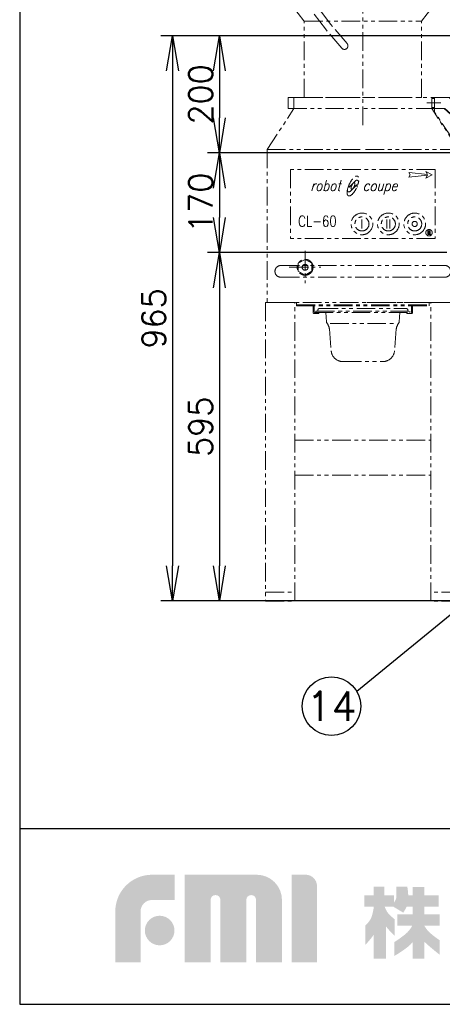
# Model space of a CAD drawing. Extents: x 460 to 8195, y 0 to 5507.
# Tile 1 of 30: x 460 to 1181, y 0 to 1681. Entities that reach past the tile are written whole.
import ezdxf
from ezdxf.enums import TextEntityAlignment as Align

# ---------------------------------------------------------------- set-up
doc = ezdxf.new("R2010")
doc.units = 0
doc.header["$LTSCALE"] = 2
doc.header["$PDMODE"] = 3
doc.linetypes.add('PHANTOM2', pattern=[31.749999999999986, 15.875, -3.174999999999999, 3.174999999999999, -3.174999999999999, 3.174999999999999, -3.174999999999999])
doc.layers.get('0').update_dxf_attribs({"linetype": 'CONTINUOUS'})
doc.layers.get('DEFPOINTS').update_dxf_attribs({"linetype": 'CONTINUOUS'})
for name, color, linetype in [('DANMEN', 7, 'CONTINUOUS'), ('SUNPOU', 7, 'CONTINUOUS'), ('WAKU', 7, 'CONTINUOUS')]:
    doc.layers.add(name, color=color, linetype=linetype)
doc.styles.add('BIKAN2', font='simplex', dxfattribs={"width": 0.8, "bigfont": 'extfont.shx'})
doc.styles.get("Standard").update_dxf_attribs({"font": 'romans.shx', "bigfont": 'extfont.shx'})
doc.dimstyles.get("Standard").update_dxf_attribs({"dimscale": 20, "dimtxt": 2, "dimasz": 3, "dimexe": 1, "dimexo": 1, "dimgap": 0.6, "dimtad": 3, "dimdec": 0, "dimzin": 0, "dimdsep": 46, "dimtxsty": 'STANDARD', "dimblk1": 'OPEN', "dimblk2": 'OPEN', "dimsah": 1, "dimcen": 1.5, "dimadec": 0, "dimazin": 0, "dimtfac": 1, "dimtdec": 0, "dimtmove": 0, "dimatfit": 0, "dimldrblk": 'DOTSMALL', "dimfxl": 1, "dimtvp": 1, "dimtolj": 1, "dimtzin": 0, "dimarcsym": 0})

# ---------------------------------------------------------------- blocks, each defined once
blk = doc.blocks.new('_OPEN')
at = {"color": 0, "linetype": 'ByBlock'}
for p, q in [((-1, 0.1666666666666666), (0, 0)), ((0, 0), (-1, -0.1666666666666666)), ((0, 0), (-1, 0))]:
    blk.add_line(p, q, dxfattribs=at)
blk = doc.blocks.new('*D25')
at = {"layer": 'DEFPOINTS', "color": 0}
for p in [(1393.349377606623, 1653.640270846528), (720.735590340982, 688.6402708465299), (1111.142141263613, 688.6402708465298)]:
    blk.add_point(p, dxfattribs=at)
at = {"layer": 'SUNPOU', "color": 0, "lineweight": -2}
for p, q in [((1373.349377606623, 1653.640270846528), (700.7355903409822, 1653.640270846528)), ((720.7355903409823, 1593.640270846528), (720.735590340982, 748.6402708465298)), ((1091.142141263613, 688.6402708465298), (700.7355903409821, 688.6402708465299))]:
    blk.add_line(p, q, dxfattribs=at)
at = {"layer": 'SUNPOU', "color": 0, "lineweight": -2, "xscale": 60, "yscale": 60, "zscale": 60}
for p, rotation in [((720.7355903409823, 1653.640270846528), 90), ((720.735590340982, 688.6402708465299), 270)]:
    blk.add_blockref('_OPEN', p, dxfattribs=dict(at, rotation=rotation))
at = {"layer": 'SUNPOU', "color": 0, "insert": (688.7355903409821, 1171.140270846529), "char_height": 40, "attachment_point": 5, "rotation": 90}
blk.add_mtext('\\A1;965', dxfattribs=at)
blk = doc.blocks.new('_DotSmall')
at = {"color": 0, "linetype": 'ByBlock', "const_width": 0.5}
blk.add_lwpolyline([(-0.0625, 0, 1), (0.0625, 0, 1)], format="xyb", close=True, dxfattribs=at)
blk = doc.blocks.new('*D31')
at = {"layer": 'DEFPOINTS', "color": 0}
for p in [(1393.349377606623, 1653.640270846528), (800.7355903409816, 1453.64027084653), (1390.047346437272, 1453.64027084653)]:
    blk.add_point(p, dxfattribs=at)
at = {"layer": 'SUNPOU', "color": 0, "lineweight": -2}
for p, q in [((1373.349377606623, 1653.640270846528), (780.7355903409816, 1653.640270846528)), ((800.7355903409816, 1593.640270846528), (800.7355903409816, 1513.640270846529)), ((1370.047346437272, 1453.64027084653), (780.7355903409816, 1453.64027084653))]:
    blk.add_line(p, q, dxfattribs=at)
at = {"layer": 'SUNPOU', "color": 0, "lineweight": -2, "xscale": 60, "yscale": 60, "zscale": 60}
for p, rotation in [((800.7355903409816, 1653.640270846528), 90), ((800.7355903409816, 1453.64027084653), 270)]:
    blk.add_blockref('_OPEN', p, dxfattribs=dict(at, rotation=rotation))
at = {"layer": 'SUNPOU', "color": 0, "insert": (768.7355903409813, 1553.640270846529), "char_height": 40, "attachment_point": 5, "rotation": 90}
blk.add_mtext('\\A1;200', dxfattribs=at)
blk = doc.blocks.new('*D32')
at = {"layer": 'DEFPOINTS', "color": 0}
for p in [(1390.047346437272, 1453.64027084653), (800.735590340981, 1283.640270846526), (1209.047346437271, 1283.640270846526)]:
    blk.add_point(p, dxfattribs=at)
at = {"layer": 'SUNPOU', "color": 0, "lineweight": -2}
for p, q in [((1370.047346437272, 1453.64027084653), (780.7355903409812, 1453.64027084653)), ((800.735590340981, 1393.64027084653), (800.735590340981, 1343.640270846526)), ((1189.047346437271, 1283.640270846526), (780.7355903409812, 1283.640270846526))]:
    blk.add_line(p, q, dxfattribs=at)
at = {"layer": 'SUNPOU', "color": 0, "lineweight": -2, "xscale": 60, "yscale": 60, "zscale": 60}
for p, rotation in [((800.735590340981, 1453.64027084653), 90), ((800.735590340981, 1283.640270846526), 270)]:
    blk.add_blockref('_OPEN', p, dxfattribs=dict(at, rotation=rotation))
at = {"layer": 'SUNPOU', "color": 0, "insert": (768.7355903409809, 1368.640270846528), "char_height": 40, "attachment_point": 5, "rotation": 90}
blk.add_mtext('\\A1;170', dxfattribs=at)
blk = doc.blocks.new('*D49')
at = {"layer": 'DEFPOINTS', "color": 0}
for p in [(1209.047346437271, 1283.640270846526), (800.735590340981, 688.6402708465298), (1111.142141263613, 688.6402708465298)]:
    blk.add_point(p, dxfattribs=at)
at = {"layer": 'SUNPOU', "color": 0, "lineweight": -2}
for p, q in [((1189.047346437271, 1283.640270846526), (780.7355903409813, 1283.640270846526)), ((800.7355903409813, 1223.640270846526), (800.735590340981, 748.6402708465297)), ((1091.142141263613, 688.6402708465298), (780.7355903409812, 688.6402708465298))]:
    blk.add_line(p, q, dxfattribs=at)
at = {"layer": 'SUNPOU', "color": 0, "lineweight": -2, "xscale": 60, "yscale": 60, "zscale": 60}
for p, rotation in [((800.7355903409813, 1283.640270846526), 90), ((800.735590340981, 688.6402708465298), 270)]:
    blk.add_blockref('_OPEN', p, dxfattribs=dict(at, rotation=rotation))
at = {"layer": 'SUNPOU', "color": 0, "insert": (768.7355903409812, 986.1402708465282), "char_height": 40, "attachment_point": 5, "rotation": 90}
blk.add_mtext('\\A1;595', dxfattribs=at)
blk = doc.blocks.new('A$C109D5C49')
at = {"layer": 'DANMEN', "color": 1, "linetype": 'PHANTOM2', "lineweight": 13}
for p, q in [((141, 1128.771151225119), (141, 1441.69211592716)), ((136.5, 1420.000000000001), (135, 1418.500000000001)), ((135, 1418.500000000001), (135, 1355.000000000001)), ((135, 1418.500000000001), (147, 1418.500000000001)), ((136.5, 1420.000000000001), (145.5, 1420.000000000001)), ((145.5, 1420.000000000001), (147, 1418.500000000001)), ((147, 1418.500000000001), (147, 1355.000000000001)), ((-84.00000000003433, 1355.000000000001), (365.9999999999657, 1355.000000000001)), ((-74.00000000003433, 1345.000000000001), (-74.00000000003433, 1259.000000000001)), ((-74.00000000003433, 1345.000000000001), (355.9999999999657, 1345.000000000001)), ((135, 1355.000000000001), (135, 1266)), ((147, 1355.000000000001), (147, 1266)), ((355.9999999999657, 1345.000000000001), (355.9999999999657, 1259.000000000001)), ((113.5, 1264.000000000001), (168.5, 1264.000000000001)), ((113.5, 1264.000000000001), (113.5, 1224)), ((118.5, 1266.000000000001), (163.5, 1266)), ((118.5, 1266), (118.5, 1264.000000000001)), ((163.5, 1266), (163.5, 1264)), ((168.5, 1264.000000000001), (168.5, 1224)), ((-63, 1249.000000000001), (344.9999999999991, 1249.000000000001)), ((-74, 1242.000000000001), (356, 1242.000000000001)), ((-62, 1135.137603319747), (-62, 1242.000000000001)), ((-56, 1241.999999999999), (-56, 1135.137603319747)), ((338, 1241.999999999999), (338, 1135.137603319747)), ((344, 1135.137603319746), (344, 1242.000000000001)), ((-56, 1219.000000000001), (338, 1219)), ((20.99999999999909, 1215.5), (-56.00000000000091, 1219)), ((20.99999999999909, 1214), (-56.00000000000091, 1217.5)), ((21.00000000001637, 1215.5), (261, 1215.5)), ((20.99999999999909, 1214), (261, 1214)), ((116.4999999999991, 1214.000000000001), (116.4999999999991, 1209.000000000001)), ((165.5, 1214.000000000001), (165.5, 1209)), ((261, 1215.5), (338, 1219)), ((261, 1214), (338, 1217.5)), ((116.4999999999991, 1209.000000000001), (165.5, 1209)), ((118.5, 1209.000000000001), (118.5, 1207.000000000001)), ((118.4999999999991, 1207.000000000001), (163.4999999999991, 1207)), ((135, 1207.000000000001), (135, 1165.000000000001)), ((147, 1207.000000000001), (147, 1159)), ((163.5, 1209), (163.5, 1207)), ((141, 1165.000000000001), (94.99999999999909, 1165)), ((141, 1153), (95, 1153)), ((-55.85077943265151, 1116.940341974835), (41, 990.0000000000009)), ((-51.08062354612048, 1120.579794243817), (21.58807664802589, 1025.334410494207)), ((241, 990.0000000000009), (337.8507794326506, 1116.940341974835)), ((333.0806235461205, 1120.579794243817), (260.4119233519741, 1025.334410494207)), ((141, 812.552764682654), (141, 1081.540949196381)), ((86.13635568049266, 984.779910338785), (41.02845813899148, 1043.634885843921)), ((77, 977.0000000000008), (31.51440742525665, 1036.321672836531)), ((41, 990.0000000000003), (241, 990.0000000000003)), ((41, 860), (41, 990)), ((104.9999999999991, 944.1181353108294), (77, 977.0000000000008)), ((114.1363556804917, 951.8980456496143), (86.13635568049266, 984.779910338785)), ((241, 860), (241, 990)), ((13.49999999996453, 860), (141, 860)), ((13.49999999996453, 860), (13.49999999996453, 841)), ((23.49999999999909, 860), (23.49999999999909, 841)), ((41, 860), (241, 860)), ((288.4999999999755, 860), (141, 860)), ((258.5000000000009, 860), (258.5000000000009, 841)), ((258.5000000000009, 857.9999999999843), (263.5000000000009, 857.9999999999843)), ((263.5000000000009, 860.0000000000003), (263.5000000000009, 835.0000000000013)), ((263.5000000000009, 859.9999999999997), (288.9522117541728, 859.9999999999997)), ((263.5000000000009, 857.9999999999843), (263.5000000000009, 842.9999999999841)), ((288.4999999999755, 860), (375, 783.5937499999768)), ((317.4626966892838, 816.6144794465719), (288.9522117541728, 859.9999999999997)), ((-22.5, 771), (23.5, 841)), ((13.49999999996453, 841), (141, 841)), ((263.5000000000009, 841.0000000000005), (141, 841)), ((249.9027287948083, 850.4999999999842), (273.880059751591, 850.4999999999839)), ((258.5000000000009, 842.9999999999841), (263.5000000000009, 842.9999999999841)), ((304.5, 771), (258.5, 841)), ((280.9864978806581, 841.0000000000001), (263.5000000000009, 841.0000000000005)), ((279.5243837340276, 840.9999999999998), (318.123649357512, 806.8011798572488)), ((280.9864978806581, 841.0000000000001), (318.3127688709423, 807.9290488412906)), ((293.7047837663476, 789.03619861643), (263.5000000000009, 835.0000000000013)), ((318.3127688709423, 807.9290488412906), (372, 760.3623417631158)), ((293.7047837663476, 789.03619861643), (314.5974207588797, 802.7656457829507)), ((318.123649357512, 806.8011798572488), (372, 759.066913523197)), ((375, 783.5937499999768), (375, 745.0000000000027)), ((-22.5, 771), (-22.5, 510)), ((-22.5, 771), (141, 771)), ((304.5, 771), (141, 771)), ((304.5, 771), (304.5, 510)), ((372, 760.3623417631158), (372, 745.0000000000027)), ((372, 745.0000000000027), (346.0000000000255, 610)), ((375, 745.0000000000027), (372, 745.000000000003)), ((17.5, 737.0000000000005), (17.5, 619)), ((264.5, 736.9999999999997), (17.5, 737.0000000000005)), ((251.5645234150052, 728.658484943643), (219.5645234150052, 731.8584849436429)), ((219.5645234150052, 731.8584849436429), (221.5645234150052, 727.8584849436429)), ((221.5645234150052, 727.8584849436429), (219.5645234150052, 723.8584849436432)), ((219.5645234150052, 723.8584849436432), (251.5645234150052, 727.0584849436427)), ((248.5645234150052, 733.3584849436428), (251.5645234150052, 728.658484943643)), ((259.5645234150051, 727.8584849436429), (248.5645234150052, 733.3584849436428)), ((248.5645234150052, 722.3584849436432), (259.5645234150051, 727.8584849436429)), ((251.5645234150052, 727.0584849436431), (248.5645234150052, 722.3584849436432)), ((264.5, 736.9999999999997), (264.4999999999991, 619)), ((117.7145272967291, 706.6465160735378), (129.0101493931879, 717.9421381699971)), ((119.1459004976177, 699.5184396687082), (130.5161832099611, 710.888722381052)), ((129.0101493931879, 717.9421381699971), (129.116908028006, 718.0353007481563)), ((119.1459004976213, 699.5184396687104), (119.1159534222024, 699.4923064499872)), ((139.4999999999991, 636.2252140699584), (139.4999999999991, 651.7747859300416)), ((182.0090801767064, 636.2252140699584), (182.0090801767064, 651.7747859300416)), ((186.9909198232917, 636.2252140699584), (186.9909198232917, 651.7747859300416)), ((304.5, 641.216216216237), (343.0000000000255, 610)), ((256.0447420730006, 631.9854370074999), (251.6903631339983, 631.9854370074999)), ((251.6903631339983, 625.9852565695), (251.6903631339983, 631.9854370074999)), ((251.6903631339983, 625.9883976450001), (256.1832348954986, 625.9883976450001)), ((252.9123591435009, 630.9106113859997), (256.0447420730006, 630.9106113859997)), ((252.9123591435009, 629.6770044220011), (252.9123591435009, 630.9106113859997)), ((255.7718294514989, 629.6770044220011), (252.9123591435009, 629.6770044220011)), ((252.9123591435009, 628.6021786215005), (255.7718294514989, 628.6021786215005)), ((252.9123591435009, 627.0632234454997), (252.9123591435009, 628.6021786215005)), ((256.1832348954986, 627.0632234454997), (252.9123591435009, 627.0632234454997)), ((255.7718294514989, 628.5990375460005), (255.7718294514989, 629.6770044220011)), ((256.0447420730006, 630.9074703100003), (256.0447420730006, 631.9854370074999)), ((256.1832348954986, 625.9852565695), (256.1832348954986, 627.0632234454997)), ((264.4999999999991, 619), (17.5, 619)), ((346.0000000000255, 610), (343.0000000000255, 610)), ((42.5, 598.0533591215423), (42.5, 542.9466408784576)), ((0.9999999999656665, 573), (281.0000000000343, 573)), ((15.4466408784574, 570), (69.5533591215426, 570)), ((0.9999999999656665, 553), (281.0000000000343, 553)), ((-25, 510), (-25, 0)), ((25, 510), (-25, 510)), ((-25, 510), (257, 510)), ((25, 0), (25, 510)), ((28, 504), (28, 510)), ((28, 506), (254, 506)), ((307, 510), (141, 510)), ((254, 504), (254, 510)), ((257, 0), (257, 510)), ((257, 510), (307, 510)), ((307, 510), (307, 0)), ((28, 504), (254, 504)), ((56, 504), (56, 493)), ((58, 504), (58, 493.5)), ((58, 491), (66, 491)), ((58.5, 493), (223.5, 493)), ((61, 493), (61, 495)), ((61, 495), (221, 495)), ((64, 495), (64, 496.4999999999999)), ((66, 493), (66, 491)), ((67, 499.5), (215, 499.5)), ((78, 493), (78.85556875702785, 476.7441936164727)), ((204, 493), (203.1444312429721, 476.7441936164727)), ((216, 493), (216, 491)), ((224, 491), (216, 491)), ((218, 495), (218, 496.4999999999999)), ((221, 493), (221, 495)), ((224, 504), (224, 493.5)), ((226, 504), (226, 493)), ((85.2519030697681, 474), (196.7480969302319, 474)), ((83.9242335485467, 464.7947685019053), (87.01227545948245, 427.3559365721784)), ((198.0757664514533, 464.7947685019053), (194.9877245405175, 427.3559365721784)), ((106.9445873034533, 409), (175.0554126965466, 409)), ((25, 275), (257, 275.0000000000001)), ((25, 214.9999999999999), (257, 214.9999999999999)), ((-25, 15), (25, 15)), ((-25, 0), (25, 0)), ((307, 15), (257, 15)), ((307, 0), (257, 0))]:
    blk.add_line(p, q, dxfattribs=at)
blk.add_lwpolyline([(42.5, 583.4999999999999), (30.80865704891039, 576.75), (30.80865704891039, 563.25), (42.5, 556.5), (54.1913429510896, 563.25), (54.1913429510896, 576.75)], close=True, dxfattribs=at)
for centre, radius in [((139.4999999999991, 644), 18.5), ((139.4999999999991, 644), 12), ((184.4999999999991, 644), 18.5), ((184.4999999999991, 644), 12), ((229.4999999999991, 644), 18.5), ((229.4999999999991, 644), 12), ((229.4999999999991, 644), 4.430463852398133), ((42.5, 570), 13.5), ((42.5, 570), 5)]:
    blk.add_circle(centre, radius, dxfattribs=at)
for centre, radius, start, end in [((-84.00000000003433, 1345.000000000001), 10, 0, 90), ((365.9999999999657, 1345.000000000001), 10, 90, 180), ((-63.14061480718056, 1259.895323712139), 10.89623106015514, 184.7132049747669, 270.7394170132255), ((345.1406148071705, 1259.895323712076), 10.89623106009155, 269.2605829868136, 355.2867950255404), ((108.5, 1224), 5, 270, 0), ((173.5, 1224), 5, 180, 270), ((95, 1085), 80, 90, 217.4796122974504), ((141, 1159), 6, 270, 90), ((95, 1085), 68, 90, 217.4674412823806), ((-32, 1135.137603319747), 30, 180, 217.3422903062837), ((-32, 1135.137603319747), 24, 180, 217.3422903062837), ((314, 1135.137603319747), 24, 322.6577096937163, 0), ((314, 1135.137603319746), 30, 322.6577096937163, 0), ((109.5750548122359, 948), 6.000000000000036, 220.3141001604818, 40.31410016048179), ((309.1056418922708, 811.1227005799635), 10, 303.3106308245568, 33.31063082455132), ((122.7042421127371, 708.3832626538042), 5.823103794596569, 158.1926587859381, 195.6993590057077), ((117.453604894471, 706.9074384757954), 0.3689999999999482, 195.6993590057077, 315.0000000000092), ((130.9350115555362, 715.9518649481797), 2.765177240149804, 347.4060832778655, 131.1094721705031), ((130.7771056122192, 710.6277999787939), 0.3689999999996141, 15.78264952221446, 134.9999999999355), ((125.5286193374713, 709.1443445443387), 5.823103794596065, 338.1926587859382, 15.78264952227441), ((117.2978498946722, 701.5757422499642), 2.765177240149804, 167.4060832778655, 311.1094721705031), ((0.9999999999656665, 563), 10, 90, 270), ((281.0000000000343, 563), 10, 270, 90), ((58, 493), 2, 180, 269.9999999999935), ((58.5, 493.5), 0.5, 180.000000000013, 269.999999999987), ((67, 496.4999999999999), 3, 90, 180), ((215, 496.4999999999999), 3, 0, 90), ((223.5, 493.5), 0.5, 270.000000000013, 359.999999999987), ((224, 493), 2, 270, 0), ((81.85142224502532, 476.9018701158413), 3, 183.0127875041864, 217.6219102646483), ((61.41184704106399, 461.1488228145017), 22.80571126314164, 9.199342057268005, 37.6219102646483), ((220.588152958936, 461.1488228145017), 22.80571126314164, 142.3780897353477, 170.800657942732), ((200.1485777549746, 476.9018701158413), 3, 322.3780897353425, 356.9872124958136), ((106.9445873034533, 429), 20, 184.7152153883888, 270), ((175.0554126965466, 429), 20, 270, 355.2847846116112)]:
    blk.add_arc(centre, radius, start, end, dxfattribs=at)
at = {"layer": 'DANMEN', "color": 1, "linetype": 'PHANTOM2', "lineweight": 13, "extrusion": (0, 0, -1)}
for centre, major_axis, ratio, start_param, end_param in [((-59, 1242.000000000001), (-15, 6.42e-14), 0.4666666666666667, -9.1e-15, 1.570796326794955), ((341, 1242.000000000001), (1.2383e-12, 6.999999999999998), 0.4285714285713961, 4.712388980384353, 6.283185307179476)]:
    blk.add_ellipse(centre, major_axis=major_axis, ratio=ratio, start_param=start_param, end_param=end_param, dxfattribs=at)
at = {"layer": 'DANMEN', "color": 1, "linetype": 'PHANTOM2', "lineweight": 13}
for centre, major_axis, ratio, start_param, end_param in [((-59, 1242.000000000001), (-1.2383e-12, 6.999999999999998), 0.4285714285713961, 4.712388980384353, 6.283185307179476), ((341, 1242.000000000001), (15, 2.54e-13), 0.4666666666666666, -3.62e-14, 1.570796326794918)]:
    blk.add_ellipse(centre, major_axis=major_axis, ratio=ratio, start_param=start_param, end_param=end_param, dxfattribs=at)
for major_axis in [(-7.797306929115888, -16.72137867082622), (-2.596503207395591, -5.568219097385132)]:
    blk.add_ellipse((124.1164307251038, 708.763803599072), major_axis=major_axis, ratio=0.3766666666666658, dxfattribs=at)
for points in [[(248.399731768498, 628.9869173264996), (248.399731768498, 629.7019800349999), (248.6861453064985, 631.1477455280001), (249.9096963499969, 632.9748055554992), (251.7403030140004, 634.1982136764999), (253.899731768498, 634.6270653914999), (256.0591605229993, 634.1982136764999), (257.8897671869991, 632.9748055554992), (259.1133182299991, 631.1477455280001), (259.399731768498, 629.7019800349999), (259.399731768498, 628.9869173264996)], [(259.399731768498, 628.9869173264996), (259.399731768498, 628.2718546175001), (259.1133182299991, 626.8260891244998), (257.8897671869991, 624.999029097), (256.0591605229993, 623.7756209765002), (253.899731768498, 623.3467692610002), (251.7403030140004, 623.7756209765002), (249.9096963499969, 624.999029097), (248.6861453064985, 626.8260891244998), (248.399731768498, 628.2718546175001), (248.399731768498, 628.9869173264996)]]:
    blk.add_open_spline(points, degree=3, knots=[0, 0, 0, 0, 0.1249847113, 0.2499597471, 0.3749716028, 0.5, 0.6250283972, 0.7500402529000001, 0.8750152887, 1, 1, 1, 1], dxfattribs=at)
at = {"layer": 'DANMEN', "color": 1, "linetype": 'PHANTOM2', "lineweight": 13, "style": 'BIKAN2', "oblique": 15, "width": 0.8}
blk.add_text('robot   coupe', height=18.45, dxfattribs=at).set_placement((51.37197655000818, 700.3475751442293))
at = {"layer": 'DANMEN', "color": 1, "linetype": 'PHANTOM2', "lineweight": 13, "style": 'BIKAN2', "width": 0.8}
blk.add_text('CL-60', height=18.45, dxfattribs=at).set_placement((30.58741220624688, 639.4489975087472))

msp = doc.modelspace()

# ---------------------------------------------------------------- hatches: boundary and pattern name
at = {"layer": 'WAKU'}
h = msp.add_hatch(color=1, dxfattribs=at)
edge = h.paths.add_edge_path()
edge.add_spline(control_points=[(623.1247783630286, 71.3923329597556), (623.1247783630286, 71.3923329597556), (623.1247783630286, 158.6385837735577), (623.1247783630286, 158.6385837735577), (623.1247783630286, 193.1630225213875), (651.217525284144, 221.2417220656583), (685.7218963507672, 221.2417220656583), (685.7218963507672, 221.2417220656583), (724.6511911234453, 221.2417220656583), (724.6511911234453, 221.2417220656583), (724.6511911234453, 221.2417220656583), (724.6511911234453, 178.104234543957), (724.6511911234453, 178.104234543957), (724.6511911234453, 178.104234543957), (685.7218963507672, 178.104234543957), (685.7218963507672, 178.104234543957), (674.9977275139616, 178.104234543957), (666.2582523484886, 169.3788067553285), (666.2582523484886, 158.6385837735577), (666.2582523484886, 158.6385837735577), (666.2582523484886, 71.3923329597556), (666.2582523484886, 71.3923329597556), (666.2582523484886, 71.3923329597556), (623.1247783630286, 71.3923329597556), (623.1247783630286, 71.3923329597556)], knot_values=[0, 0, 0, 0, 1, 1, 1, 2, 2, 2, 3, 3, 3, 4, 4, 4, 5, 5, 5, 6, 6, 6, 7, 7, 7, 8, 8, 8, 8], degree=3, periodic=0)
h = msp.add_hatch(color=1, dxfattribs=at)
edge = h.paths.add_edge_path()
edge.add_spline(control_points=[(906.9660676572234, 71.39233273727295), (906.9660676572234, 71.39233273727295), (863.4332468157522, 71.39233273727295), (863.4332468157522, 71.39233273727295), (863.4332468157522, 71.39233273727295), (863.4332468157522, 178.1604238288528), (863.4332468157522, 178.1604238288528), (863.4332468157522, 182.8080987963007), (859.6725633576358, 186.5647687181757), (855.0289019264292, 186.5647687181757), (850.3932675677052, 186.5647687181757), (846.6345908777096, 182.8080987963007), (846.6345908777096, 178.1604238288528), (846.6345908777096, 178.1604238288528), (846.6345908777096, 71.39233273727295), (846.6345908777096, 71.39233273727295), (846.6345908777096, 71.39233273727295), (802.4957260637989, 71.39233273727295), (802.4957260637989, 71.39233273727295), (802.4957260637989, 71.39233273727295), (802.4957260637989, 178.1604238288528), (802.4957260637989, 178.1604238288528), (802.4957260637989, 182.8080987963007), (798.7410629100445, 186.5647687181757), (794.1014150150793, 186.5647687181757), (789.455746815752, 186.5647687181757), (785.6910498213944, 182.8080987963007), (785.6910498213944, 178.1604238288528), (785.6910498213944, 178.1604238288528), (785.6910498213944, 71.39233273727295), (785.6910498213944, 71.39233273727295), (785.6910498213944, 71.39233273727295), (741.580279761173, 71.39233273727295), (741.580279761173, 71.39233273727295), (741.580279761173, 71.39233273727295), (741.580279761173, 221.2417218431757), (741.580279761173, 221.2417218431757), (741.580279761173, 221.2417218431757), (804.9439831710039, 221.2417218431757), (804.9439831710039, 221.2417218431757), (804.9439831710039, 221.2417218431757), (864.4526850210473, 221.257775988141), (864.4526850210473, 221.257775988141), (888.2128195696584, 221.257775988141), (907.5460236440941, 201.9325989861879), (907.5460236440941, 178.1604238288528), (907.5460236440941, 178.1604238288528), (907.5460236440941, 174.1789958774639), (907.5460236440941, 174.1789958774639), (907.5540507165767, 167.5165257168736), (907.5660913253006, 71.39233273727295), (907.5660913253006, 71.39233273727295), (907.5660913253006, 71.39233273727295), (906.9660676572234, 71.39233273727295), (906.9660676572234, 71.39233273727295)], knot_values=[0, 0, 0, 0, 1, 1, 1, 2, 2, 2, 3, 3, 3, 4, 4, 4, 5, 5, 5, 6, 6, 6, 7, 7, 7, 8, 8, 8, 9, 9, 9, 10, 10, 10, 11, 11, 11, 12, 12, 12, 13, 13, 13, 14, 14, 14, 15, 15, 15, 16, 16, 16, 17, 17, 17, 18, 18, 18, 18], degree=3, periodic=0)
h = msp.add_hatch(color=1, dxfattribs=at)
edge = h.paths.add_edge_path()
edge.add_spline(control_points=[(924.1801338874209, 71.39233184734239), (924.1801338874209, 71.39233184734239), (924.1801338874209, 221.3219916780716), (924.1801338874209, 221.3219916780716), (924.1801338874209, 221.3219916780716), (947.8900992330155, 221.3219916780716), (947.8900992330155, 221.3219916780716), (958.6202883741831, 221.3219916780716), (967.3497296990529, 212.5805097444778), (967.3497296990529, 201.8563409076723), (967.3497296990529, 201.8563409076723), (967.3497296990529, 71.39233184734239), (967.3497296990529, 71.39233184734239), (967.3497296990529, 71.39233184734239), (924.1801338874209, 71.39233184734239), (924.1801338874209, 71.39233184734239)], knot_values=[0, 0, 0, 0, 1, 1, 1, 2, 2, 2, 3, 3, 3, 4, 4, 4, 5, 5, 5, 5], degree=3, periodic=0)
h = msp.add_hatch(color=1, dxfattribs=at)
edge = h.paths.add_edge_path(flags=16)
edge.add_spline(control_points=[(1176.762382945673, 109.3339736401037), (1176.762382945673, 109.3339736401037), (1168.897229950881, 114.3879287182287), (1160.749579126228, 121.4090333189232), (1155.878214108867, 125.6189400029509), (1152.539916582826, 130.5971029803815), (1150.620998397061, 133.9147299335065), (1150.620998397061, 133.9147299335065), (1150.620998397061, 134.3246962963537), (1150.620998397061, 134.3246962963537), (1150.620998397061, 134.3246962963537), (1176.390312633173, 134.3246962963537), (1176.390312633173, 134.3246962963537), (1176.390312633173, 134.3246962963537), (1176.390312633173, 153.4380860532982), (1176.390312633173, 153.4380860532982), (1176.390312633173, 153.4380860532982), (1150.620998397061, 153.4380860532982), (1150.620998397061, 153.4380860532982), (1150.620998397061, 153.4380860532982), (1150.620998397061, 166.9359701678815), (1150.620998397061, 166.9359701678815), (1150.620998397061, 166.9359701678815), (1174.809013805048, 166.9359701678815), (1174.809013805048, 166.9359701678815), (1174.809013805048, 166.9359701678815), (1174.809013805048, 186.0390246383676), (1174.809013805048, 186.0390246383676), (1174.809013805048, 186.0390246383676), (1150.620998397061, 186.0390246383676), (1150.620998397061, 186.0390246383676), (1150.620998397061, 186.0390246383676), (1150.620998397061, 200.3671767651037), (1150.620998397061, 200.3671767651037), (1150.620998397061, 200.3671767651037), (1130.398287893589, 200.3671767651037), (1130.398287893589, 200.3671767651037), (1130.398287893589, 200.3671767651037), (1130.398287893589, 186.0390246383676), (1130.398287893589, 186.0390246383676), (1130.398287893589, 186.0390246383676), (1123.029228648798, 186.0390246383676), (1123.029228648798, 186.0390246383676), (1122.729505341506, 194.4140517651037), (1121.410033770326, 200.6600098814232), (1121.410033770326, 200.6600098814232), (1121.410033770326, 200.6600098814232), (1102.57225165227, 200.6600098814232), (1102.57225165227, 200.6600098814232), (1102.57225165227, 200.6600098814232), (1102.851304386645, 184.9193686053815), (1102.57225165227, 181.5362848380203), (1102.40344197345, 179.6173666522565), (1100.52586493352, 176.5202258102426), (1098.917005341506, 174.2223471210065), (1098.917005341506, 174.2223471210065), (1098.917005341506, 186.0390246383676), (1098.917005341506, 186.0390246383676), (1098.917005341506, 186.0390246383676), (1082.411552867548, 186.0390246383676), (1082.411552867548, 186.0390246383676), (1082.411552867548, 186.0390246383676), (1082.411552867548, 200.6944608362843), (1082.411552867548, 200.6944608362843), (1082.411552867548, 200.6944608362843), (1064.242119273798, 200.6944608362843), (1064.242119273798, 200.6944608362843), (1064.242119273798, 200.6944608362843), (1064.242119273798, 186.0390246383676), (1064.242119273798, 186.0390246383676), (1064.242119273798, 186.0390246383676), (1048.336113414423, 186.0390246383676), (1048.336113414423, 186.0390246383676), (1048.336113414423, 186.0390246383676), (1048.336113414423, 166.6569174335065), (1048.336113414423, 166.6569174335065), (1048.336113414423, 166.6569174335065), (1064.242119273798, 166.6569174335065), (1064.242119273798, 166.6569174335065), (1064.242119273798, 166.6569174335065), (1064.242119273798, 166.3537490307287), (1064.242119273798, 166.3537490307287), (1063.780476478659, 162.9672201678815), (1061.827107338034, 150.055002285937), (1058.182196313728, 144.4498319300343), (1053.968844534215, 138.0006131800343), (1049.758937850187, 134.6175294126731), (1049.758937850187, 134.6175294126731), (1049.758937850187, 134.6175294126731), (1049.758937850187, 101.4619304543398), (1049.758937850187, 101.4619304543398), (1049.758937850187, 101.4619304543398), (1059.901298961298, 112.0004775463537), (1064.242119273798, 119.2524035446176), (1064.242119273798, 119.2524035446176), (1064.242119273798, 77.7286676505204), (1064.242119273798, 77.7286676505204), (1064.242119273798, 77.7286676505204), (1082.411552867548, 77.7286676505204), (1082.411552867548, 77.7286676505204), (1082.411552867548, 77.7286676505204), (1082.411552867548, 77.84580089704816), (1082.411552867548, 77.84580089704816), (1082.411552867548, 77.84580089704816), (1084.874796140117, 77.84580089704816), (1084.874796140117, 77.84580089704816), (1084.874796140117, 77.84580089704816), (1084.874796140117, 133.404855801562), (1084.874796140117, 133.404855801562), (1089.515339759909, 126.614572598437), (1100.04699666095, 116.9235189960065), (1100.04699666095, 116.9235189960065), (1100.04699666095, 116.9235189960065), (1100.04699666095, 145.0079373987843), (1100.04699666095, 145.0079373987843), (1100.04699666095, 145.0079373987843), (1092.181843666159, 151.1815485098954), (1088.516262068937, 155.7049588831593), (1085.594821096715, 159.3050836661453), (1083.59666571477, 164.6312012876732), (1082.91453680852, 166.6569174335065), (1082.91453680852, 166.6569174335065), (1097.518296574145, 166.6569174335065), (1097.518296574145, 166.6569174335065), (1097.518296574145, 166.6569174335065), (1114.378593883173, 156.5524523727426), (1114.378593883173, 156.5524523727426), (1114.378593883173, 156.5524523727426), (1117.858140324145, 161.0035157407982), (1120.36961493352, 166.9359701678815), (1120.36961493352, 166.9359701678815), (1130.398287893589, 166.9359701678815), (1130.398287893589, 166.9359701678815), (1130.398287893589, 166.9359701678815), (1130.398287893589, 153.4380860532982), (1130.398287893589, 153.4380860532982), (1130.398287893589, 153.4380860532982), (1104.170775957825, 153.4380860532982), (1104.170775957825, 153.4380860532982), (1104.170775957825, 153.4380860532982), (1104.170775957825, 134.3246962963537), (1104.170775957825, 134.3246962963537), (1104.170775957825, 134.3246962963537), (1129.77817070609, 134.3246962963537), (1129.77817070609, 134.3246962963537), (1128.124524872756, 130.8451498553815), (1124.359035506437, 124.6370877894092), (1116.617905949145, 118.584055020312), (1105.100951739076, 109.5992459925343), (1099.492336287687, 106.5055502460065), (1099.492336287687, 106.5055502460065), (1099.492336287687, 106.5055502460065), (1099.492336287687, 82.64137381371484), (1099.492336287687, 82.64137381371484), (1099.492336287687, 82.64137381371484), (1122.808742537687, 96.11858735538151), (1130.398287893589, 105.9474447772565), (1130.398287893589, 105.9474447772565), (1130.398287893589, 77.84580089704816), (1130.398287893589, 77.84580089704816), (1130.398287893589, 77.84580089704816), (1150.620998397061, 77.84580089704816), (1150.620998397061, 77.84580089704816), (1150.620998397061, 77.84580089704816), (1150.620998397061, 106.6950304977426), (1150.620998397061, 106.6950304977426), (1160.032999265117, 97.61720389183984), (1176.762382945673, 84.60507824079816), (1176.762382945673, 84.60507824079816), (1176.762382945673, 84.60507824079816), (1176.762382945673, 109.3339736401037), (1176.762382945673, 109.3339736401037)], knot_values=[0, 0, 0, 0, 1, 1, 1, 2, 2, 2, 3, 3, 3, 4, 4, 4, 5, 5, 5, 6, 6, 6, 7, 7, 7, 8, 8, 8, 9, 9, 9, 10, 10, 10, 11, 11, 11, 12, 12, 12, 13, 13, 13, 14, 14, 14, 15, 15, 15, 16, 16, 16, 17, 17, 17, 18, 18, 18, 19, 19, 19, 20, 20, 20, 21, 21, 21, 22, 22, 22, 23, 23, 23, 24, 24, 24, 25, 25, 25, 26, 26, 26, 27, 27, 27, 28, 28, 28, 29, 29, 29, 30, 30, 30, 31, 31, 31, 32, 32, 32, 33, 33, 33, 34, 34, 34, 35, 35, 35, 36, 36, 36, 37, 37, 37, 38, 38, 38, 39, 39, 39, 40, 40, 40, 41, 41, 41, 42, 42, 42, 43, 43, 43, 44, 44, 44, 45, 45, 45, 46, 46, 46, 47, 47, 47, 48, 48, 48, 49, 49, 49, 50, 50, 50, 51, 51, 51, 52, 52, 52, 53, 53, 53, 54, 54, 54, 55, 55, 55, 56, 56, 56, 57, 57, 57, 57], degree=3, periodic=0)
h = msp.add_hatch(color=1, dxfattribs=at)
edge = h.paths.add_edge_path()
edge.add_spline(control_points=[(673.5769302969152, 125.9764189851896), (673.5769302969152, 139.9194438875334), (684.8770415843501, 151.2215619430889), (698.8280935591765, 151.2215619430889), (712.7650981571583, 151.2215619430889), (724.0812635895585, 139.9194438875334), (724.0812635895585, 125.9764189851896), (724.0812635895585, 112.0253670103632), (712.7650981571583, 100.715221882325), (698.8280935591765, 100.715221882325), (684.8770415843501, 100.715221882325), (673.5769302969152, 112.0253670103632), (673.5769302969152, 125.9764189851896)], knot_values=[0, 0, 0, 0, 1, 1, 1, 2, 2, 2, 3, 3, 3, 4, 4, 4, 4], degree=3, periodic=0)

# ---------------------------------------------------------------- linework, layer by layer
at = {"color": 2}
msp.add_line((3330.64531182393, 688.6402708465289), (702.3559676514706, 688.6402708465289), dxfattribs=at)
at = {"layer": 'SUNPOU'}
msp.add_circle((992.1331580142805, 509.0517514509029), 50, dxfattribs=at)
at = {"layer": 'WAKU', "color": 6}
for p, q in [((460, 5507), (460, 0)), ((460, 299.9999999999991), (8099.999996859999, 299.9999999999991)), ((460, 0), (8099.999996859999, 0))]:
    msp.add_line(p, q, dxfattribs=at)

# ---------------------------------------------------------------- block references
at = {"layer": 'SUNPOU'}
msp.add_blockref('A$C109D5C49', (904.5473464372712, 688.4635312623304), dxfattribs=at)

# ---------------------------------------------------------------- texts
msp.add_text('14', height=50, dxfattribs=at).set_placement((992.1331580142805, 509.0517514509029), align=Align.MIDDLE)

# ---------------------------------------------------------------- dimensions: what is measured, and where the dimension line sits
for base, p1, p2, override, picture, middle in [((720.735590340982, 688.6402708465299), (1393.349377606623, 1653.640270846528), (1111.142141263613, 688.6402708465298), {"dimtmove": 0}, '*D25', (688.7355903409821, 1171.140270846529)), ((800.7355903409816, 1453.64027084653), (1393.349377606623, 1653.640270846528), (1390.047346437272, 1453.64027084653), {"dimtol": 0, "dimlim": 0, "dimtp": 0, "dimtm": 0, "dimtfac": 1, "dimtdec": 0, "dimtmove": 0, "dimtolj": 1, "dimtzin": 0}, '*D31', (768.7355903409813, 1553.640270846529)), ((800.735590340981, 1283.640270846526), (1390.047346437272, 1453.64027084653), (1209.047346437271, 1283.640270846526), {"dimtol": 0, "dimlim": 0, "dimtp": 0, "dimtm": 0, "dimtfac": 1, "dimtdec": 0, "dimtmove": 0, "dimtolj": 1, "dimtzin": 0}, '*D32', (768.7355903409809, 1368.640270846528))]:
    dim = msp.add_linear_dim(base=base, p1=p1, p2=p2, angle=90, dimstyle='STANDARD', override=override, dxfattribs=at)
    dim.commit()
    dim.dimension.update_dxf_attribs({"geometry": picture, "text_midpoint": middle})
dim = msp.add_linear_dim(base=(800.735590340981, 688.6402708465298), p1=(1209.047346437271, 1283.640270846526), p2=(1111.142141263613, 688.6402708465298), angle=90, dimstyle='STANDARD', dxfattribs=at)
dim.commit()
dim.dimension.update_dxf_attribs({"geometry": '*D49', "text_midpoint": (768.7355903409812, 986.1402708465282)})

# ---------------------------------------------------------------- leaders
msp.add_leader([(1338.871910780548, 783.3893131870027), (1035.378465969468, 533.9690308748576)], dimstyle='STANDARD', dxfattribs=at)

doc.saveas('drawing.dxf')
